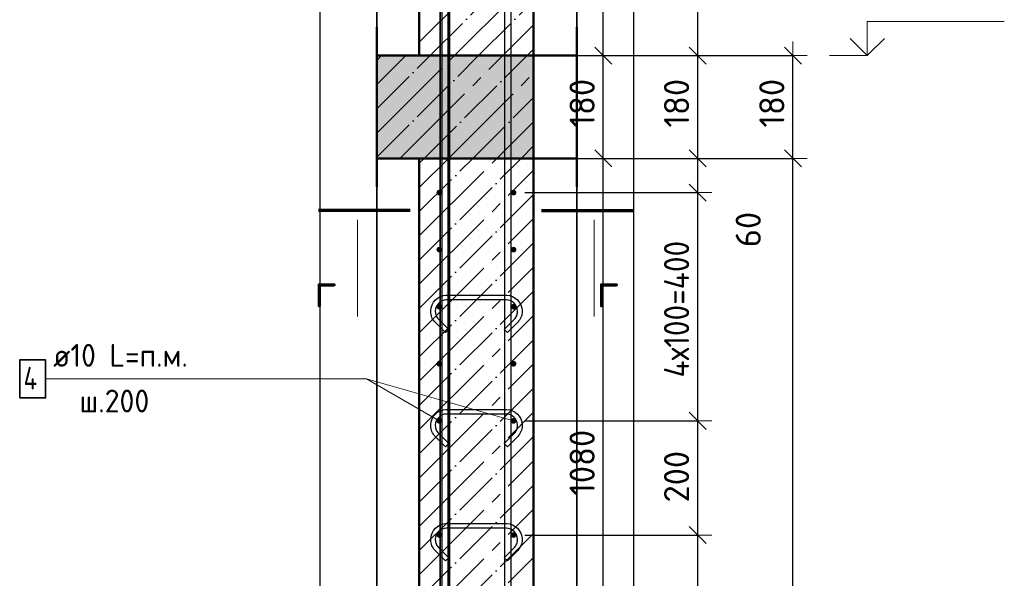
# Model space of a CAD drawing. Header units: millimetres. Extents: x -30645 to 44626, y 46540 to 77351.
# Tile 18 of 84: x -27490 to -25766, y 54179 to 55158. Entities that reach past the tile are written whole.
import ezdxf

# ---------------------------------------------------------------- set-up
doc = ezdxf.new("R2010")
doc.units = ezdxf.units.MM
doc.header["$PDMODE"] = 65
doc.linetypes.add('______11', pattern=[100, 80, -10, 0, -10])
doc.linetypes.add('______5', pattern=[220, 160, -20, 20, -20])
for name, color, linetype, lineweight in [('Standard', 7, 'Continuous', 25), ('Арм.стержн. вертикальными 1', 22, 'Continuous', 35), ('Арм.стержн.горизонт. 1', 180, 'Continuous', 35), ('Высотная отметки_ общее', 7, 'Continuous', 13), ('Размерная линия_ общее', 7, 'Continuous', 13)]:
    doc.layers.add(name, color=color, linetype=linetype, lineweight=lineweight)
doc.layers.add('Арм.стержн. вертикальными 2', color=7, linetype='Continuous', lineweight=35, true_color=0x006e00)
doc.layers.add('Арм.стержн.Стяжки', color=7, linetype='Continuous', lineweight=35, true_color=0x501e0f)
doc.styles.add('ISOCPEUR', font='ISOCPEUR')
doc.dimstyles.new('DIMSTYLE_12', dxfattribs={"dimtxt": 44, "dimasz": 50, "dimexe": 0, "dimexo": 0, "dimgap": 22, "dimtad": 0, "dimdec": 0, "dimrnd": 5, "dimzin": 12, "dimdsep": 46, "dimtxsty": 'ISOCPEUR', "dimblk1": 'ALL_ML_STRICH', "dimblk2": 'ALL_ML_STRICH', "dimsah": 1, "dimcen": 0, "dimclrd": 7, "dimclre": 256, "dimclrt": 7, "dimadec": 0, "dimazin": 0, "dimtfac": 1, "dimtdec": 0, "dimtix": 1, "dimtmove": 2, "dimatfit": 3, "dimfxl": 0, "dimtvp": 1.2, "dimtzin": 0, "dimlwd": 0, "dimlwe": -3, "dimarcsym": 0})
doc.dimstyles.new('DIMSTYLE_3', dxfattribs={"dimtxt": 44, "dimasz": 50, "dimexe": 0, "dimexo": 0, "dimgap": 22, "dimtad": 2, "dimdec": 0, "dimrnd": 5, "dimzin": 12, "dimdsep": 46, "dimtxsty": 'ISOCPEUR', "dimblk1": 'ALL_ML_STRICH', "dimblk2": 'ALL_ML_STRICH', "dimsah": 1, "dimcen": 0, "dimclrd": 7, "dimclre": 256, "dimclrt": 7, "dimadec": 0, "dimazin": 0, "dimtfac": 1, "dimtdec": 0, "dimtix": 1, "dimtmove": 2, "dimatfit": 3, "dimfxl": 0, "dimtzin": 0, "dimlwd": 0, "dimlwe": -3, "dimarcsym": 0})

# ---------------------------------------------------------------- blocks, each defined once
blk = doc.blocks.new('ALL_ML_STRICH')
at = {"color": 0, "linetype": 'ByBlock', "lineweight": -2}
for p, q in [((0, -0.5), (0, 0.5)), ((-1, 0), (0.5, 0)), ((-0.3, -0.3), (0.3, 0.3))]:
    blk.add_line(p, q, dxfattribs=at)
blk = doc.blocks.new('*D203')
at = {"layer": 'DEFPOINTS', "color": 7, "linetype": 'Continuous', "lineweight": 13, "transparency": 33554687}
for p in [(-26590.5, 54915), (-26643, 53835), (-26468.4, 53835)]:
    blk.add_point(p, dxfattribs=at)
at = {"layer": 'Размерная линия_ общее', "color": 253, "linetype": 'Continuous', "lineweight": -2, "true_color": 0xa0a0a0, "transparency": 33554687}
for p, q in [((-26570.5, 54915), (-26468.4, 54915)), ((-26623, 53835), (-26468.4, 53835))]:
    blk.add_line(p, q, dxfattribs=at)
at = {"layer": 'Размерная линия_ общее', "color": 7, "linetype": 'Continuous', "lineweight": -2, "transparency": 33554687}
blk.add_line((-26468.4, 53835), (-26468.4, 54915), dxfattribs=at)
at = {"layer": 'Размерная линия_ общее', "color": 7, "linetype": 'Continuous', "lineweight": 13, "transparency": 33554687, "xscale": 50, "yscale": 50, "zscale": 50}
for p, rotation in [((-26468.4, 54915), 90), ((-26468.4, 53835), 270)]:
    blk.add_blockref('ALL_ML_STRICH', p, dxfattribs=dict(at, rotation=rotation))
at = {"layer": 'Размерная линия_ общее', "color": 7, "linetype": 'Continuous', "lineweight": 13, "transparency": 33554687, "insert": (-26505.4, 54381.6), "char_height": 44, "width": 176, "attachment_point": 5, "rotation": 90, "style": 'ISOCPEUR'}
blk.add_mtext('\\A1;{1080}', dxfattribs=at)
blk = doc.blocks.new('*D204')
at = {"layer": 'DEFPOINTS', "color": 7, "linetype": 'Continuous', "lineweight": 13, "transparency": 33554687}
for p in [(-26590.5, 55095), (-26590.5, 54915), (-26468.4, 54915)]:
    blk.add_point(p, dxfattribs=at)
at = {"layer": 'Размерная линия_ общее', "color": 253, "linetype": 'Continuous', "lineweight": -2, "true_color": 0xa0a0a0, "transparency": 33554687}
for p, q in [((-26570.5, 55095), (-26468.4, 55095)), ((-26570.5, 54915), (-26468.4, 54915))]:
    blk.add_line(p, q, dxfattribs=at)
at = {"layer": 'Размерная линия_ общее', "color": 7, "linetype": 'Continuous', "lineweight": -2, "transparency": 33554687}
blk.add_line((-26468.4, 54915), (-26468.4, 55095), dxfattribs=at)
at = {"layer": 'Размерная линия_ общее', "color": 7, "linetype": 'Continuous', "lineweight": 13, "transparency": 33554687, "xscale": 50, "yscale": 50, "zscale": 50}
for p, rotation in [((-26468.4, 55095), 90), ((-26468.4, 54915), 270)]:
    blk.add_blockref('ALL_ML_STRICH', p, dxfattribs=dict(at, rotation=rotation))
at = {"layer": 'Размерная линия_ общее', "color": 7, "linetype": 'Continuous', "lineweight": 13, "transparency": 33554687, "insert": (-26505.4, 55011.6), "char_height": 44, "width": 132, "attachment_point": 5, "rotation": 90, "style": 'ISOCPEUR'}
blk.add_mtext('\\A1;{180}', dxfattribs=at)
blk = doc.blocks.new('*D205')
at = {"layer": 'DEFPOINTS', "color": 7, "linetype": 'Continuous', "lineweight": 13, "transparency": 33554687}
for p in [(-26627, 56175), (-26590.5, 55095), (-26468.4, 55095)]:
    blk.add_point(p, dxfattribs=at)
at = {"layer": 'Размерная линия_ общее', "color": 253, "linetype": 'Continuous', "lineweight": -2, "true_color": 0xa0a0a0, "transparency": 33554687}
for p, q in [((-26607, 56175), (-26468.4, 56175)), ((-26570.5, 55095), (-26468.4, 55095))]:
    blk.add_line(p, q, dxfattribs=at)
at = {"layer": 'Размерная линия_ общее', "color": 7, "linetype": 'Continuous', "lineweight": -2, "transparency": 33554687}
blk.add_line((-26468.4, 55095), (-26468.4, 56175), dxfattribs=at)
at = {"layer": 'Размерная линия_ общее', "color": 7, "linetype": 'Continuous', "lineweight": 13, "transparency": 33554687, "xscale": 50, "yscale": 50, "zscale": 50}
for p, rotation in [((-26468.4, 56175), 90), ((-26468.4, 55095), 270)]:
    blk.add_blockref('ALL_ML_STRICH', p, dxfattribs=dict(at, rotation=rotation))
at = {"layer": 'Размерная линия_ общее', "color": 7, "linetype": 'Continuous', "lineweight": 13, "transparency": 33554687, "insert": (-26505.4, 55641.6), "char_height": 44, "width": 176, "attachment_point": 5, "rotation": 90, "style": 'ISOCPEUR'}
blk.add_mtext('\\A1;{1080}', dxfattribs=at)
blk = doc.blocks.new('COMPLEX_ELEVATIONDIM_7')
at = {"layer": 'Высотная отметки_ общее', "color": 7, "linetype": 'Continuous', "lineweight": 13, "transparency": 33554687}
for p, q in [((-26006.3, 55095), (-26006.3, 55155)), ((-26006.3, 55155), (-25766.3, 55155)), ((-26006.3, 55095), (-26036.3, 55125)), ((-26006.3, 55095), (-25976.3, 55125)), ((-26006.3, 55095), (-26006.3, 55095)), ((-26006.3, 55095), (-26006.3, 55095)), ((-26006.3, 55095), (-26006.3, 55095)), ((-26006.3, 55095), (-26006.3, 55095))]:
    blk.add_line(p, q, dxfattribs=at)
blk.add_lwpolyline([(-26006.3, 55095), (-26012, 55095), (-26012, 55095), (-26072.5, 55095)], dxfattribs=at)
blk = doc.blocks.new('*D207')
at = {"layer": 'DEFPOINTS', "color": 7, "linetype": 'Continuous', "lineweight": 13, "transparency": 33554687}
for p in [(-26494.3, 54915), (-26465.6, 51795), (-26136.3, 51795)]:
    blk.add_point(p, dxfattribs=at)
at = {"layer": 'Размерная линия_ общее', "color": 253, "linetype": 'Continuous', "lineweight": -2, "true_color": 0xa0a0a0, "transparency": 33554687}
for p, q in [((-26474.3, 54915), (-26136.3, 54915)), ((-26445.6, 51795), (-26136.3, 51795))]:
    blk.add_line(p, q, dxfattribs=at)
at = {"layer": 'Размерная линия_ общее', "color": 7, "linetype": 'Continuous', "lineweight": -2, "transparency": 33554687}
blk.add_line((-26136.3, 51795), (-26136.3, 54915), dxfattribs=at)
at = {"layer": 'Размерная линия_ общее', "color": 7, "linetype": 'Continuous', "lineweight": 13, "transparency": 33554687, "xscale": 50, "yscale": 50, "zscale": 50}
for p, rotation in [((-26136.3, 54915), 90), ((-26136.3, 51795), 270)]:
    blk.add_blockref('ALL_ML_STRICH', p, dxfattribs=dict(at, rotation=rotation))
at = {"layer": 'Размерная линия_ общее', "color": 7, "linetype": 'Continuous', "lineweight": 13, "transparency": 33554687, "insert": (-26173.3, 53361.6), "char_height": 44, "width": 176, "attachment_point": 5, "rotation": 90, "style": 'ISOCPEUR'}
blk.add_mtext('\\A1;{3120}', dxfattribs=at)
blk = doc.blocks.new('*D208')
at = {"layer": 'DEFPOINTS', "color": 7, "linetype": 'Continuous', "lineweight": 13, "transparency": 33554687}
for p in [(-26490.2, 55095), (-26494.3, 54915), (-26136.3, 54915)]:
    blk.add_point(p, dxfattribs=at)
at = {"layer": 'Размерная линия_ общее', "color": 253, "linetype": 'Continuous', "lineweight": -2, "true_color": 0xa0a0a0, "transparency": 33554687}
for p, q in [((-26470.2, 55095), (-26136.3, 55095)), ((-26474.3, 54915), (-26136.3, 54915))]:
    blk.add_line(p, q, dxfattribs=at)
at = {"layer": 'Размерная линия_ общее', "color": 7, "linetype": 'Continuous', "lineweight": -2, "transparency": 33554687}
blk.add_line((-26136.3, 54915), (-26136.3, 55095), dxfattribs=at)
at = {"layer": 'Размерная линия_ общее', "color": 7, "linetype": 'Continuous', "lineweight": 13, "transparency": 33554687, "xscale": 50, "yscale": 50, "zscale": 50}
for p, rotation in [((-26136.3, 55095), 90), ((-26136.3, 54915), 270)]:
    blk.add_blockref('ALL_ML_STRICH', p, dxfattribs=dict(at, rotation=rotation))
at = {"layer": 'Размерная линия_ общее', "color": 7, "linetype": 'Continuous', "lineweight": 13, "transparency": 33554687, "insert": (-26173.3, 55011.6), "char_height": 44, "width": 132, "attachment_point": 5, "rotation": 90, "style": 'ISOCPEUR'}
blk.add_mtext('\\A1;{180}', dxfattribs=at)
blk = doc.blocks.new('*D210')
at = {"layer": 'DEFPOINTS', "color": 7, "linetype": 'Continuous', "lineweight": 13, "transparency": 33554687}
for p in [(-26625.5, 54255), (-26625.5, 51855), (-26303.1, 51855)]:
    blk.add_point(p, dxfattribs=at)
at = {"layer": 'Размерная линия_ общее', "color": 253, "linetype": 'Continuous', "lineweight": -2, "true_color": 0xa0a0a0, "transparency": 33554687}
for p, q in [((-26605.5, 54255), (-26303.1, 54255)), ((-26605.5, 51855), (-26303.1, 51855))]:
    blk.add_line(p, q, dxfattribs=at)
at = {"layer": 'Размерная линия_ общее', "color": 7, "linetype": 'Continuous', "lineweight": -2, "transparency": 33554687}
blk.add_line((-26303.1, 51855), (-26303.1, 54255), dxfattribs=at)
at = {"layer": 'Размерная линия_ общее', "color": 7, "linetype": 'Continuous', "lineweight": 13, "transparency": 33554687, "xscale": 50, "yscale": 50, "zscale": 50}
for p, rotation in [((-26303.1, 54255), 90), ((-26303.1, 51855), 270)]:
    blk.add_blockref('ALL_ML_STRICH', p, dxfattribs=dict(at, rotation=rotation))
at = {"layer": 'Размерная линия_ общее', "color": 7, "linetype": 'Continuous', "lineweight": 13, "transparency": 33554687, "insert": (-26362.1, 52905), "char_height": 44, "width": 2.2, "attachment_point": 1, "rotation": 90, "line_spacing_factor": 0.60241, "style": 'ISOCPEUR'}
blk.add_mtext('\\W0.91;12х200=2400', dxfattribs=at)
blk = doc.blocks.new('*D211')
at = {"layer": 'DEFPOINTS', "color": 7, "linetype": 'Continuous', "lineweight": 13, "transparency": 33554687}
for p in [(-26625.5, 54455), (-26625.5, 54255), (-26303.1, 54255)]:
    blk.add_point(p, dxfattribs=at)
at = {"layer": 'Размерная линия_ общее', "color": 253, "linetype": 'Continuous', "lineweight": -2, "true_color": 0xa0a0a0, "transparency": 33554687}
for p, q in [((-26605.5, 54455), (-26303.1, 54455)), ((-26605.5, 54255), (-26303.1, 54255))]:
    blk.add_line(p, q, dxfattribs=at)
at = {"layer": 'Размерная линия_ общее', "color": 7, "linetype": 'Continuous', "lineweight": -2, "transparency": 33554687}
blk.add_line((-26303.1, 54255), (-26303.1, 54455), dxfattribs=at)
at = {"layer": 'Размерная линия_ общее', "color": 7, "linetype": 'Continuous', "lineweight": 13, "transparency": 33554687, "xscale": 50, "yscale": 50, "zscale": 50}
for p, rotation in [((-26303.1, 54455), 90), ((-26303.1, 54255), 270)]:
    blk.add_blockref('ALL_ML_STRICH', p, dxfattribs=dict(at, rotation=rotation))
at = {"layer": 'Размерная линия_ общее', "color": 7, "linetype": 'Continuous', "lineweight": 13, "transparency": 33554687, "insert": (-26340.1, 54357.2), "char_height": 44, "width": 132, "attachment_point": 5, "rotation": 90, "style": 'ISOCPEUR'}
blk.add_mtext('\\A1;{200}', dxfattribs=at)
blk = doc.blocks.new('*D212')
at = {"layer": 'DEFPOINTS', "color": 7, "linetype": 'Continuous', "lineweight": 13, "transparency": 33554687}
for p in [(-26625.5, 54855), (-26625.5, 54455), (-26303.1, 54455)]:
    blk.add_point(p, dxfattribs=at)
at = {"layer": 'Размерная линия_ общее', "color": 253, "linetype": 'Continuous', "lineweight": -2, "true_color": 0xa0a0a0, "transparency": 33554687}
for p, q in [((-26605.5, 54855), (-26303.1, 54855)), ((-26605.5, 54455), (-26303.1, 54455))]:
    blk.add_line(p, q, dxfattribs=at)
at = {"layer": 'Размерная линия_ общее', "color": 7, "linetype": 'Continuous', "lineweight": -2, "transparency": 33554687}
blk.add_line((-26303.1, 54455), (-26303.1, 54855), dxfattribs=at)
at = {"layer": 'Размерная линия_ общее', "color": 7, "linetype": 'Continuous', "lineweight": 13, "transparency": 33554687, "xscale": 50, "yscale": 50, "zscale": 50}
for p, rotation in [((-26303.1, 54855), 90), ((-26303.1, 54455), 270)]:
    blk.add_blockref('ALL_ML_STRICH', p, dxfattribs=dict(at, rotation=rotation))
at = {"layer": 'Размерная линия_ общее', "color": 7, "linetype": 'Continuous', "lineweight": 13, "transparency": 33554687, "insert": (-26362.1, 54531), "char_height": 44, "width": 2.2, "attachment_point": 1, "rotation": 90, "line_spacing_factor": 0.60241, "style": 'ISOCPEUR'}
blk.add_mtext('\\W0.91;4х100=400', dxfattribs=at)
blk = doc.blocks.new('*D213')
at = {"layer": 'DEFPOINTS', "color": 7, "linetype": 'Continuous', "lineweight": 13, "transparency": 33554687}
for p in [(-26590.5, 54915), (-26625.5, 54855), (-26303.1, 54855)]:
    blk.add_point(p, dxfattribs=at)
at = {"layer": 'Размерная линия_ общее', "color": 253, "linetype": 'Continuous', "lineweight": -2, "true_color": 0xa0a0a0, "transparency": 33554687}
for p, q in [((-26570.5, 54915), (-26303.1, 54915)), ((-26605.5, 54855), (-26303.1, 54855))]:
    blk.add_line(p, q, dxfattribs=at)
at = {"layer": 'Размерная линия_ общее', "color": 7, "linetype": 'Continuous', "lineweight": -2, "transparency": 33554687}
blk.add_line((-26303.1, 54855), (-26303.1, 54915), dxfattribs=at)
at = {"layer": 'Размерная линия_ общее', "color": 7, "linetype": 'Continuous', "lineweight": 13, "transparency": 33554687, "xscale": 50, "yscale": 50, "zscale": 50}
for p, rotation in [((-26303.1, 54915), 90), ((-26303.1, 54855), 270)]:
    blk.add_blockref('ALL_ML_STRICH', p, dxfattribs=dict(at, rotation=rotation))
at = {"layer": 'Размерная линия_ общее', "color": 7, "linetype": 'Continuous', "lineweight": 13, "transparency": 33554687, "insert": (-26214.6, 54790.3), "char_height": 44, "width": 88, "attachment_point": 5, "rotation": 90, "style": 'ISOCPEUR'}
blk.add_mtext('\\A1;{60}', dxfattribs=at)
blk = doc.blocks.new('*D214')
at = {"layer": 'DEFPOINTS', "color": 7, "linetype": 'Continuous', "lineweight": 13, "transparency": 33554687}
for p in [(-26590.5, 55095), (-26590.5, 54915), (-26303.1, 54915)]:
    blk.add_point(p, dxfattribs=at)
at = {"layer": 'Размерная линия_ общее', "color": 253, "linetype": 'Continuous', "lineweight": -2, "true_color": 0xa0a0a0, "transparency": 33554687}
for p, q in [((-26570.5, 55095), (-26303.1, 55095)), ((-26570.5, 54915), (-26303.1, 54915))]:
    blk.add_line(p, q, dxfattribs=at)
at = {"layer": 'Размерная линия_ общее', "color": 7, "linetype": 'Continuous', "lineweight": -2, "transparency": 33554687}
blk.add_line((-26303.1, 54915), (-26303.1, 55095), dxfattribs=at)
at = {"layer": 'Размерная линия_ общее', "color": 7, "linetype": 'Continuous', "lineweight": 13, "transparency": 33554687, "xscale": 50, "yscale": 50, "zscale": 50}
for p, rotation in [((-26303.1, 55095), 90), ((-26303.1, 54915), 270)]:
    blk.add_blockref('ALL_ML_STRICH', p, dxfattribs=dict(at, rotation=rotation))
at = {"layer": 'Размерная линия_ общее', "color": 7, "linetype": 'Continuous', "lineweight": 13, "transparency": 33554687, "insert": (-26340.1, 55011.6), "char_height": 44, "width": 132, "attachment_point": 5, "rotation": 90, "style": 'ISOCPEUR'}
blk.add_mtext('\\A1;{180}', dxfattribs=at)
blk = doc.blocks.new('*D215')
at = {"layer": 'DEFPOINTS', "color": 7, "linetype": 'Continuous', "lineweight": 13, "transparency": 33554687}
for p in [(-26630.5, 55925), (-26590.5, 55095), (-26303.1, 55095)]:
    blk.add_point(p, dxfattribs=at)
at = {"layer": 'Размерная линия_ общее', "color": 253, "linetype": 'Continuous', "lineweight": -2, "true_color": 0xa0a0a0, "transparency": 33554687}
for p, q in [((-26610.5, 55925), (-26303.1, 55925)), ((-26570.5, 55095), (-26303.1, 55095))]:
    blk.add_line(p, q, dxfattribs=at)
at = {"layer": 'Размерная линия_ общее', "color": 7, "linetype": 'Continuous', "lineweight": -2, "transparency": 33554687}
blk.add_line((-26303.1, 55095), (-26303.1, 55925), dxfattribs=at)
at = {"layer": 'Размерная линия_ общее', "color": 7, "linetype": 'Continuous', "lineweight": 13, "transparency": 33554687, "xscale": 50, "yscale": 50, "zscale": 50}
for p, rotation in [((-26303.1, 55925), 90), ((-26303.1, 55095), 270)]:
    blk.add_blockref('ALL_ML_STRICH', p, dxfattribs=dict(at, rotation=rotation))
at = {"layer": 'Размерная линия_ общее', "color": 7, "linetype": 'Continuous', "lineweight": 13, "transparency": 33554687, "insert": (-26340.1, 55512.2), "char_height": 44, "width": 132, "attachment_point": 5, "rotation": 90, "style": 'ISOCPEUR'}
blk.add_mtext('\\A1;{830}', dxfattribs=at)

msp = doc.modelspace()

# ---------------------------------------------------------------- hatches: boundary and pattern name
at = {"linetype": 'Continuous', "lineweight": -3, "transparency": 33554687}
msp.add_hatch(color=9, dxfattribs=at).paths.add_polyline_path([(-26590.5, 54915), (-26590.5, 55095), (-26864.8, 55095), (-26864.8, 54915)])
at = {"layer": 'Арм.стержн.горизонт. 1', "linetype": 'Continuous', "lineweight": 50, "transparency": 33554687}
for points in [[(-26750.5, 54855), (-26750.9, 54857), (-26752, 54858.6), (-26753.6, 54859.7), (-26755.5, 54860), (-26757.4, 54859.7), (-26759, 54858.6), (-26760.1, 54857), (-26760.5, 54855), (-26760.1, 54853.1), (-26759, 54851.5), (-26757.4, 54850.4), (-26755.5, 54850), (-26753.6, 54850.4), (-26752, 54851.5), (-26750.9, 54853.1)], [(-26620.5, 54855), (-26620.9, 54857), (-26622, 54858.6), (-26623.6, 54859.7), (-26625.5, 54860), (-26627.4, 54859.7), (-26629, 54858.6), (-26630.1, 54857), (-26630.5, 54855), (-26630.1, 54853.1), (-26629, 54851.5), (-26627.4, 54850.4), (-26625.5, 54850), (-26623.6, 54850.4), (-26622, 54851.5), (-26620.9, 54853.1)], [(-26750.5, 54755), (-26750.9, 54757), (-26752, 54758.6), (-26753.6, 54759.7), (-26755.5, 54760), (-26757.4, 54759.7), (-26759, 54758.6), (-26760.1, 54757), (-26760.5, 54755), (-26760.1, 54753.1), (-26759, 54751.5), (-26757.4, 54750.4), (-26755.5, 54750), (-26753.6, 54750.4), (-26752, 54751.5), (-26750.9, 54753.1)], [(-26620.5, 54755), (-26620.9, 54757), (-26622, 54758.6), (-26623.6, 54759.7), (-26625.5, 54760), (-26627.4, 54759.7), (-26629, 54758.6), (-26630.1, 54757), (-26630.5, 54755), (-26630.1, 54753.1), (-26629, 54751.5), (-26627.4, 54750.4), (-26625.5, 54750), (-26623.6, 54750.4), (-26622, 54751.5), (-26620.9, 54753.1)], [(-26750.5, 54655), (-26750.9, 54657), (-26752, 54658.6), (-26753.6, 54659.7), (-26755.5, 54660), (-26757.4, 54659.7), (-26759, 54658.6), (-26760.1, 54657), (-26760.5, 54655), (-26760.1, 54653.1), (-26759, 54651.5), (-26757.4, 54650.4), (-26755.5, 54650), (-26753.6, 54650.4), (-26752, 54651.5), (-26750.9, 54653.1)], [(-26620.5, 54655), (-26620.9, 54657), (-26622, 54658.6), (-26623.6, 54659.7), (-26625.5, 54660), (-26627.4, 54659.7), (-26629, 54658.6), (-26630.1, 54657), (-26630.5, 54655), (-26630.1, 54653.1), (-26629, 54651.5), (-26627.4, 54650.4), (-26625.5, 54650), (-26623.6, 54650.4), (-26622, 54651.5), (-26620.9, 54653.1)], [(-26750.5, 54555), (-26750.9, 54557), (-26752, 54558.6), (-26753.6, 54559.7), (-26755.5, 54560), (-26757.4, 54559.7), (-26759, 54558.6), (-26760.1, 54557), (-26760.5, 54555), (-26760.1, 54553.1), (-26759, 54551.5), (-26757.4, 54550.4), (-26755.5, 54550), (-26753.6, 54550.4), (-26752, 54551.5), (-26750.9, 54553.1)], [(-26620.5, 54555), (-26620.9, 54557), (-26622, 54558.6), (-26623.6, 54559.7), (-26625.5, 54560), (-26627.4, 54559.7), (-26629, 54558.6), (-26630.1, 54557), (-26630.5, 54555), (-26630.1, 54553.1), (-26629, 54551.5), (-26627.4, 54550.4), (-26625.5, 54550), (-26623.6, 54550.4), (-26622, 54551.5), (-26620.9, 54553.1)], [(-26750.5, 54455), (-26750.9, 54457), (-26752, 54458.6), (-26753.6, 54459.7), (-26755.5, 54460), (-26757.4, 54459.7), (-26759, 54458.6), (-26760.1, 54457), (-26760.5, 54455), (-26760.1, 54453.1), (-26759, 54451.5), (-26757.4, 54450.4), (-26755.5, 54450), (-26753.6, 54450.4), (-26752, 54451.5), (-26750.9, 54453.1)], [(-26620.5, 54455), (-26620.9, 54457), (-26622, 54458.6), (-26623.6, 54459.7), (-26625.5, 54460), (-26627.4, 54459.7), (-26629, 54458.6), (-26630.1, 54457), (-26630.5, 54455), (-26630.1, 54453.1), (-26629, 54451.5), (-26627.4, 54450.4), (-26625.5, 54450), (-26623.6, 54450.4), (-26622, 54451.5), (-26620.9, 54453.1)], [(-26750.5, 54255), (-26750.9, 54257), (-26752, 54258.6), (-26753.6, 54259.7), (-26755.5, 54260), (-26757.4, 54259.7), (-26759, 54258.6), (-26760.1, 54257), (-26760.5, 54255), (-26760.1, 54253.1), (-26759, 54251.5), (-26757.4, 54250.4), (-26755.5, 54250), (-26753.6, 54250.4), (-26752, 54251.5), (-26750.9, 54253.1)], [(-26620.5, 54255), (-26620.9, 54257), (-26622, 54258.6), (-26623.6, 54259.7), (-26625.5, 54260), (-26627.4, 54259.7), (-26629, 54258.6), (-26630.1, 54257), (-26630.5, 54255), (-26630.1, 54253.1), (-26629, 54251.5), (-26627.4, 54250.4), (-26625.5, 54250), (-26623.6, 54250.4), (-26622, 54251.5), (-26620.9, 54253.1)]]:
    msp.add_hatch(color=4, dxfattribs=at).paths.add_polyline_path(points)

# ---------------------------------------------------------------- linework, layer by layer
at = {"color": 52, "linetype": 'Continuous', "lineweight": -3, "transparency": 33554687}
for p, q in [((-26864.8, 56212.7), (-26864.8, 51725)), ((-26864.8, 51725), (-26864.8, 56212.7)), ((-26514.8, 56212.7), (-26514.8, 51725)), ((-26514.8, 51725), (-26514.8, 56212.7))]:
    msp.add_line(p, q, dxfattribs=at)
at = {"color": 7, "linetype": 'Continuous', "lineweight": 50, "transparency": 33554687}
for p, q in [((-26864.8, 55145), (-26864.8, 54865)), ((-26514.8, 55145), (-26514.8, 54865)), ((-26790.5, 55095), (-26864.8, 55095)), ((-26590.5, 55095), (-26790.5, 55095)), ((-26514.8, 55095), (-26590.5, 55095)), ((-26590.5, 54915), (-26590.5, 55095)), ((-26864.8, 54915), (-26790.5, 54915)), ((-26790.5, 54915), (-26590.5, 54915)), ((-26590.5, 54915), (-26514.8, 54915))]:
    msp.add_line(p, q, dxfattribs=at)
at = {"color": 253, "linetype": '______11', "lineweight": -3, "true_color": 0xababab, "transparency": 33554687}
for p, q in [((-26864.8, 55086.7), (-26856.4, 55095)), ((-26864.8, 55001.8), (-26771.6, 55095)), ((-26864.8, 54917), (-26686.7, 55095)), ((-26781.9, 54915), (-26601.9, 55095)), ((-26697, 54915), (-26590.5, 55021.6)), ((-26612.2, 54915), (-26590.5, 54936.7))]:
    msp.add_line(p, q, dxfattribs=at)
at = {"color": 253, "linetype": '______5', "lineweight": -3, "true_color": 0xababab, "transparency": 33554687}
for p, q in [((-26864.8, 55044.3), (-26814, 55095)), ((-26864.8, 54959.4), (-26729.1, 55095)), ((-26824.3, 54915), (-26644.3, 55095)), ((-26739.4, 54915), (-26590.5, 55064)), ((-26654.6, 54915), (-26590.5, 54979.1))]:
    msp.add_line(p, q, dxfattribs=at)
at = {"layer": 'Standard', "color": 7, "linetype": 'Continuous', "lineweight": 50, "transparency": 33554687}
for p, q in [((-26790.5, 56212.7), (-26790.5, 55095)), ((-26590.5, 55095), (-26590.5, 56212.7)), ((-26790.5, 55095), (-26590.5, 55095)), ((-26590.5, 54915), (-26790.5, 54915)), ((-26790.5, 54915), (-26790.5, 51795)), ((-26590.5, 51795), (-26590.5, 54915))]:
    msp.add_line(p, q, dxfattribs=at)
at = {"layer": 'Standard', "color": 253, "linetype": '______5', "lineweight": -3, "true_color": 0xababab, "transparency": 33554687}
for p, q in [((-26790.5, 55118.6), (-26590.5, 55318.6)), ((-26729.1, 55095), (-26590.5, 55233.7)), ((-26644.3, 55095), (-26590.5, 55148.8)), ((-26790.5, 54779.1), (-26654.6, 54915)), ((-26790.5, 54864), (-26739.4, 54915)), ((-26790.5, 54694.3), (-26590.5, 54894.3)), ((-26790.5, 54609.4), (-26590.5, 54809.4)), ((-26790.5, 54524.6), (-26590.5, 54724.6)), ((-26790.5, 54439.7), (-26590.5, 54639.7)), ((-26790.5, 54354.9), (-26590.5, 54554.9)), ((-26790.5, 54270), (-26590.5, 54470)), ((-26790.5, 54185.2), (-26590.5, 54385.2)), ((-26790.5, 54100.3), (-26590.5, 54300.3)), ((-26790.5, 54015.5), (-26590.5, 54215.5))]:
    msp.add_line(p, q, dxfattribs=at)
at = {"layer": 'Standard', "color": 253, "linetype": '______11', "lineweight": -3, "true_color": 0xababab, "transparency": 33554687}
for p, q in [((-26771.6, 55095), (-26590.5, 55276.1)), ((-26686.7, 55095), (-26590.5, 55191.3)), ((-26601.9, 55095), (-26590.5, 55106.4)), ((-26790.5, 54736.7), (-26612.2, 54915)), ((-26790.5, 54821.6), (-26697, 54915)), ((-26790.5, 54906.4), (-26781.9, 54915)), ((-26790.5, 54651.9), (-26590.5, 54851.9)), ((-26790.5, 54567), (-26590.5, 54767)), ((-26790.5, 54482.2), (-26590.5, 54682.2)), ((-26790.5, 54397.3), (-26590.5, 54597.3)), ((-26790.5, 54312.5), (-26590.5, 54512.5)), ((-26790.5, 54227.6), (-26590.5, 54427.6)), ((-26790.5, 54142.7), (-26590.5, 54342.7)), ((-26790.5, 54057.9), (-26590.5, 54257.9))]:
    msp.add_line(p, q, dxfattribs=at)
at = {"layer": 'Standard', "color": 7, "linetype": 'Continuous', "lineweight": 70, "transparency": 33554687}
for p, q in [((-26806.3, 54823.5), (-26967.1, 54823.5)), ((-26576.3, 54823.5), (-26415.5, 54823.5))]:
    msp.add_line(p, q, dxfattribs=at)
at = {"layer": 'Standard', "color": 7, "linetype": 'Continuous', "lineweight": 13, "transparency": 33554687}
for p, q in [((-26898.6, 54807.5), (-26898.6, 54637.9)), ((-26484.1, 54807.5), (-26484.1, 54637.9)), ((-26625.5, 54455), (-26882.8, 54528.4))]:
    msp.add_line(p, q, dxfattribs=at)
at = {"layer": 'Standard', "color": 7, "linetype": 'Continuous', "lineweight": 25, "transparency": 33554687}
msp.add_lwpolyline([(-26964.8, 51625), (-26414.8, 51625), (-26414.8, 56312.7), (-26964.8, 56312.7), (-26964.8, 51625)], dxfattribs=at)
at = {"layer": 'Арм.стержн. вертикальными 1', "color": 4, "linetype": 'Continuous', "lineweight": 25, "transparency": 33554687}
for points in [[(-26750.5, 51795), (-26750.5, 55925), (-26740.5, 55925), (-26740.5, 51795), (-26750.5, 51795)], [(-26750.5, 51795), (-26750.5, 55925), (-26740.5, 55925), (-26740.5, 51795), (-26750.5, 51795)], [(-26750.5, 51795), (-26750.5, 55925), (-26740.5, 55925), (-26740.5, 51795), (-26750.5, 51795)], [(-26640.5, 51795), (-26640.5, 55925), (-26630.5, 55925), (-26630.5, 51795), (-26640.5, 51795)], [(-26640.5, 51795), (-26640.5, 55925), (-26630.5, 55925), (-26630.5, 51795), (-26640.5, 51795)], [(-26640.5, 51795), (-26640.5, 55925), (-26630.5, 55925), (-26630.5, 51795), (-26640.5, 51795)]]:
    msp.add_lwpolyline(points, dxfattribs=at)
at = {"layer": 'Арм.стержн. вертикальными 2', "color": 7, "linetype": 'Continuous', "lineweight": 25, "transparency": 33554687}
for points in [[(-26738, 56175), (-26738, 53835), (-26754, 53835), (-26754, 56175), (-26738, 56175)], [(-26738, 56175), (-26738, 53835), (-26754, 53835), (-26754, 56175), (-26738, 56175)], [(-26737.5, 56175), (-26737.5, 53835), (-26753.5, 53835), (-26753.5, 56175), (-26737.5, 56175)]]:
    msp.add_lwpolyline(points, dxfattribs=at)
at = {"layer": 'Арм.стержн.горизонт. 1', "color": 52, "linetype": 'Continuous', "lineweight": 50, "transparency": 33554687}
for p, q in [((-26790.5, 54915), (-26790.5, 54915)), ((-26590.5, 54915), (-26590.5, 54915))]:
    msp.add_line(p, q, dxfattribs=at)
at = {"layer": 'Арм.стержн.горизонт. 1', "color": 7, "linetype": 'Continuous', "lineweight": 13, "transparency": 33554687}
for p, q in [((-27444.8, 54528.4), (-26882.8, 54528.4)), ((-26882.8, 54528.4), (-26755.5, 54455))]:
    msp.add_line(p, q, dxfattribs=at)
at = {"layer": 'Арм.стержн.горизонт. 1', "color": 7, "linetype": 'Continuous', "lineweight": 35, "transparency": 33554687}
msp.add_lwpolyline([(-27490.1, 54495.1), (-27444.8, 54495.1), (-27444.8, 54561.8), (-27490.1, 54561.8), (-27490.1, 54495.1)], dxfattribs=at)
at = {"layer": 'Арм.стержн.Стяжки', "color": 40, "linetype": 'Continuous', "lineweight": 25, "transparency": 33554687}
for points in [[(-26641.9, 54615.3), (-26624.1, 54633.2), (-26622.8, 54634.6), (-26621.7, 54636.1), (-26620.8, 54637.7), (-26620, 54639.4), (-26619.4, 54641.1), (-26618.9, 54642.9), (-26618.6, 54644.8), (-26618.5, 54646.7), (-26618.5, 54647.8), (-26619, 54651.4), (-26620.2, 54655.1), (-26622.1, 54658.4), (-26624.4, 54661.2), (-26627.1, 54663.5), (-26630.4, 54665.3), (-26634.1, 54666.5), (-26637.7, 54667), (-26743.3, 54667), (-26746.9, 54666.5), (-26750.5, 54665.3), (-26753.9, 54663.5), (-26756.6, 54661.2), (-26758.9, 54658.4), (-26760.8, 54655.1), (-26762, 54651.4), (-26762.5, 54647.8), (-26762.5, 54646.7), (-26762.4, 54644.8), (-26762.1, 54642.9), (-26761.6, 54641.1), (-26761, 54639.4), (-26760.2, 54637.7), (-26759.2, 54636.1), (-26758.1, 54634.6), (-26756.9, 54633.2), (-26739, 54615.3), (-26744.7, 54609.7), (-26762.8, 54627.7), (-26764.4, 54629.6), (-26765.9, 54631.7), (-26767.3, 54634), (-26768.4, 54636.3), (-26769.2, 54638.7), (-26769.9, 54641.3), (-26770.3, 54643.9), (-26770.5, 54646.4), (-26770.5, 54648.4), (-26769.8, 54653.2), (-26768.1, 54658.3), (-26765.5, 54663), (-26762.3, 54666.9), (-26758.4, 54670.1), (-26753.8, 54672.7), (-26748.7, 54674.4), (-26743.8, 54675), (-26637.2, 54675), (-26632.3, 54674.4), (-26627.2, 54672.7), (-26622.5, 54670.1), (-26618.7, 54666.9), (-26615.5, 54663), (-26612.8, 54658.3), (-26611.2, 54653.2), (-26610.5, 54648.4), (-26610.5, 54646.4), (-26610.7, 54643.9), (-26611.1, 54641.3), (-26611.7, 54638.7), (-26612.6, 54636.3), (-26613.7, 54634), (-26615, 54631.7), (-26616.6, 54629.6), (-26618.2, 54627.7), (-26636.3, 54609.7), (-26641.9, 54615.3)], [(-26641.9, 54415.3), (-26624.1, 54433.2), (-26622.8, 54434.6), (-26621.7, 54436.1), (-26620.8, 54437.7), (-26620, 54439.4), (-26619.4, 54441.1), (-26618.9, 54442.9), (-26618.6, 54444.8), (-26618.5, 54446.7), (-26618.5, 54447.8), (-26619, 54451.4), (-26620.2, 54455.1), (-26622.1, 54458.4), (-26624.4, 54461.2), (-26627.1, 54463.5), (-26630.4, 54465.3), (-26634.1, 54466.5), (-26637.7, 54467), (-26743.3, 54467), (-26746.9, 54466.5), (-26750.5, 54465.3), (-26753.9, 54463.5), (-26756.6, 54461.2), (-26758.9, 54458.4), (-26760.8, 54455.1), (-26762, 54451.4), (-26762.5, 54447.8), (-26762.5, 54446.7), (-26762.4, 54444.8), (-26762.1, 54442.9), (-26761.6, 54441.1), (-26761, 54439.4), (-26760.2, 54437.7), (-26759.2, 54436.1), (-26758.1, 54434.6), (-26756.9, 54433.2), (-26739, 54415.3), (-26744.7, 54409.7), (-26762.8, 54427.7), (-26764.4, 54429.6), (-26765.9, 54431.7), (-26767.3, 54434), (-26768.4, 54436.3), (-26769.2, 54438.7), (-26769.9, 54441.3), (-26770.3, 54443.9), (-26770.5, 54446.4), (-26770.5, 54448.4), (-26769.8, 54453.2), (-26768.1, 54458.3), (-26765.5, 54463), (-26762.3, 54466.9), (-26758.4, 54470.1), (-26753.8, 54472.7), (-26748.7, 54474.4), (-26743.8, 54475), (-26637.2, 54475), (-26632.3, 54474.4), (-26627.2, 54472.7), (-26622.5, 54470.1), (-26618.7, 54466.9), (-26615.5, 54463), (-26612.8, 54458.3), (-26611.2, 54453.2), (-26610.5, 54448.4), (-26610.5, 54446.4), (-26610.7, 54443.9), (-26611.1, 54441.3), (-26611.7, 54438.7), (-26612.6, 54436.3), (-26613.7, 54434), (-26615, 54431.7), (-26616.6, 54429.6), (-26618.2, 54427.7), (-26636.3, 54409.7), (-26641.9, 54415.3)], [(-26641.9, 54215.3), (-26624.1, 54233.2), (-26622.8, 54234.6), (-26621.7, 54236.1), (-26620.8, 54237.7), (-26620, 54239.4), (-26619.4, 54241.1), (-26618.9, 54242.9), (-26618.6, 54244.8), (-26618.5, 54246.7), (-26618.5, 54247.8), (-26619, 54251.4), (-26620.2, 54255.1), (-26622.1, 54258.4), (-26624.4, 54261.2), (-26627.1, 54263.5), (-26630.4, 54265.3), (-26634.1, 54266.5), (-26637.7, 54267), (-26743.3, 54267), (-26746.9, 54266.5), (-26750.5, 54265.3), (-26753.9, 54263.5), (-26756.6, 54261.2), (-26758.9, 54258.4), (-26760.8, 54255.1), (-26762, 54251.4), (-26762.5, 54247.8), (-26762.5, 54246.7), (-26762.4, 54244.8), (-26762.1, 54242.9), (-26761.6, 54241.1), (-26761, 54239.4), (-26760.2, 54237.7), (-26759.2, 54236.1), (-26758.1, 54234.6), (-26756.9, 54233.2), (-26739, 54215.3), (-26744.7, 54209.7), (-26762.8, 54227.7), (-26764.4, 54229.6), (-26765.9, 54231.7), (-26767.3, 54234), (-26768.4, 54236.3), (-26769.2, 54238.7), (-26769.9, 54241.3), (-26770.3, 54243.9), (-26770.5, 54246.4), (-26770.5, 54248.4), (-26769.8, 54253.2), (-26768.1, 54258.3), (-26765.5, 54263), (-26762.3, 54266.9), (-26758.4, 54270.1), (-26753.8, 54272.7), (-26748.7, 54274.4), (-26743.8, 54275), (-26637.2, 54275), (-26632.3, 54274.4), (-26627.2, 54272.7), (-26622.5, 54270.1), (-26618.7, 54266.9), (-26615.5, 54263), (-26612.8, 54258.3), (-26611.2, 54253.2), (-26610.5, 54248.4), (-26610.5, 54246.4), (-26610.7, 54243.9), (-26611.1, 54241.3), (-26611.7, 54238.7), (-26612.6, 54236.3), (-26613.7, 54234), (-26615, 54231.7), (-26616.6, 54229.6), (-26618.2, 54227.7), (-26636.3, 54209.7), (-26641.9, 54215.3)]]:
    msp.add_lwpolyline(points, dxfattribs=at)

# ---------------------------------------------------------------- block references
at = {"layer": 'Высотная отметки_ общее', "color": 7, "linetype": 'Continuous', "lineweight": 13, "transparency": 33554687}
msp.add_blockref('COMPLEX_ELEVATIONDIM_7', (0, 0), dxfattribs=at)

# ---------------------------------------------------------------- texts
at = {"layer": 'Standard', "color": 7, "linetype": 'Continuous', "lineweight": 13, "transparency": 33554687, "char_height": 60, "width": 65.333, "attachment_point": 7, "style": 'ISOCPEUR'}
for insert in [(-26974.5, 54653.9), (-26480.2, 54653.9)]:
    msp.add_mtext('\\A1;{\\fISOCPEUR|i0|b0;\\H60.000000;\\W1.000000;\\C7;г}\\P', dxfattribs=dict(at, insert=insert))
at = {"layer": 'Арм.стержн.горизонт. 1', "color": 7, "linetype": 'Continuous', "lineweight": 25, "transparency": 33554687, "char_height": 40, "attachment_point": 7, "style": 'ISOCPEUR'}
for s, insert, width in [('\\W0.94;ø10 L=п.м.', (-27431.4, 54549.8), 266.644), ('\\W0.80;4', (-27483.4, 54509.8), 47.978), ('\\W0.95;ш.200 ', (-27385.4, 54469.8), 174.933)]:
    msp.add_mtext(s, dxfattribs=dict(at, insert=insert, width=width))

# ---------------------------------------------------------------- dimensions: what is measured, and where the dimension line sits
at = {"layer": 'Размерная линия_ общее', "color": 7, "linetype": 'Continuous', "lineweight": 13, "transparency": 33554687}
for base, p1, p2, dimstyle, picture, middle in [((-26468.4, 56175), (-26570.5, 55095), (-26607, 56175), 'DIMSTYLE_3', '*D205', (-26505.4, 55641.6)), ((-26303.1, 55925), (-26570.5, 55095), (-26610.5, 55925), 'DIMSTYLE_3', '*D215', (-26340.1, 55512.2)), ((-26468.4, 55095), (-26570.5, 54915), (-26570.5, 55095), 'DIMSTYLE_3', '*D204', (-26505.4, 55011.6)), ((-26303.1, 55095), (-26570.5, 54915), (-26570.5, 55095), 'DIMSTYLE_3', '*D214', (-26340.1, 55011.6)), ((-26136.3, 55095), (-26474.3, 54915), (-26470.2, 55095), 'DIMSTYLE_3', '*D208', (-26173.3, 55011.6)), ((-26468.4, 54915), (-26623, 53835), (-26570.5, 54915), 'DIMSTYLE_3', '*D203', (-26505.4, 54381.6)), ((-26303.1, 54915), (-26605.5, 54855), (-26570.5, 54915), 'DIMSTYLE_12', '*D213', (-26214.6, 54790.3)), ((-26136.3, 54915), (-26445.6, 51795), (-26474.3, 54915), 'DIMSTYLE_3', '*D207', (-26173.3, 53361.6)), ((-26303.1, 54455), (-26605.5, 54255), (-26605.5, 54455), 'DIMSTYLE_3', '*D211', (-26340.1, 54357.2))]:
    dim = msp.add_linear_dim(base=base, p1=p1, p2=p2, angle=90, dimstyle=dimstyle, override={"dimpost": '<>', "dimclrd": 7, "dimclre": 253, "dimclrt": 7, "dimlwd": 0, "dimlwe": 65533}, dxfattribs=at)
    dim.commit()
    dim.dimension.update_dxf_attribs({"geometry": picture, "text_midpoint": middle, "dimtype": 160})
for base, p1, p2, text, picture, middle in [((-26303.1, 54855), (-26605.5, 54455), (-26605.5, 54855), '\\W0.91;4х100=400', '*D212', (-26325.1, 54655)), ((-26303.1, 54255), (-26605.5, 51855), (-26605.5, 54255), '\\W0.91;12х200=2400', '*D210', (-26325.1, 53055))]:
    dim = msp.add_linear_dim(base=base, p1=p1, p2=p2, angle=90, text=text, dimstyle='DIMSTYLE_3', override={"dimpost": '<>', "dimclrd": 7, "dimclre": 253, "dimclrt": 7, "dimlwd": 0, "dimlwe": 65533}, dxfattribs=at)
    dim.commit()
    dim.dimension.update_dxf_attribs({"geometry": picture, "text_midpoint": middle, "dimtype": 160})

doc.saveas('drawing.dxf')
